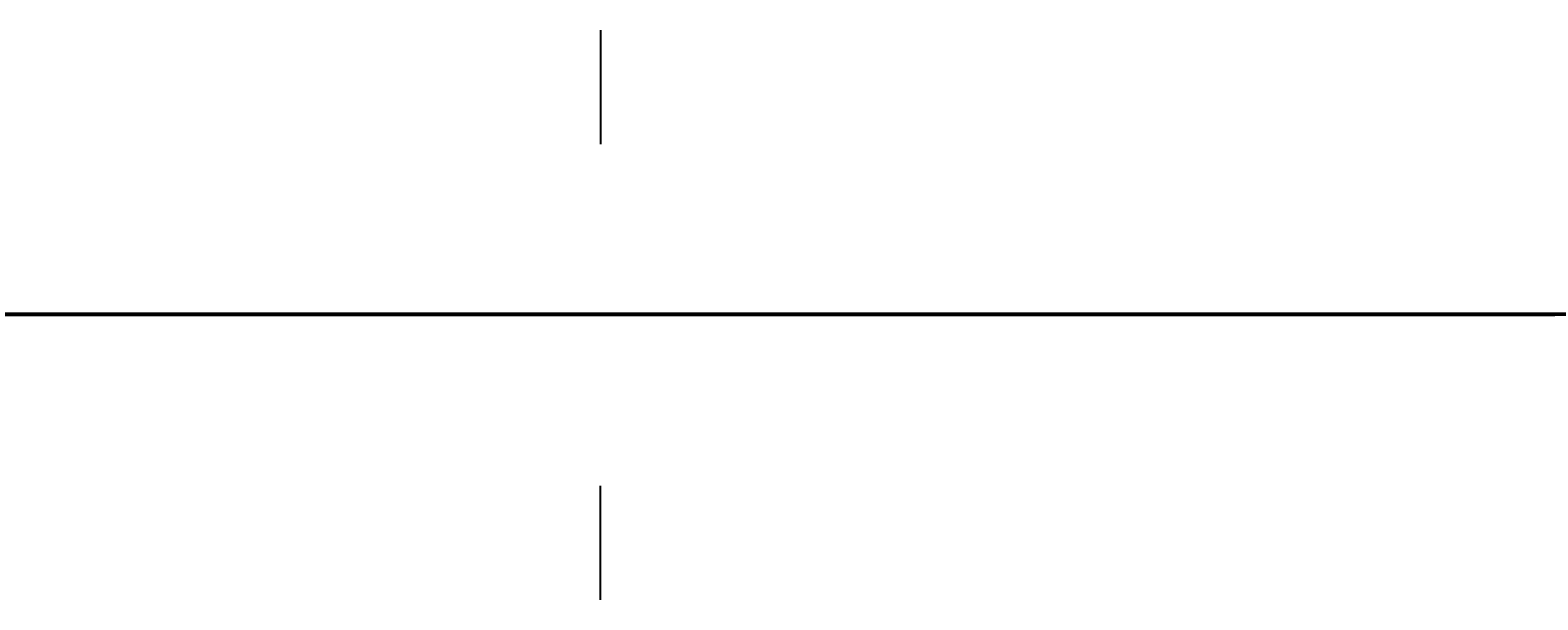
# Model space of a CAD drawing. Header units: millimetres. Extents: x -12354389001 to 271431, y -126469 to 48347.
# Tile 18 of 79: x -12346140128 to -12345698123, y -126321 to 40833. Entities that reach past the tile are written whole.
import ezdxf
from ezdxf.enums import TextEntityAlignment as Align

# ---------------------------------------------------------------- set-up
doc = ezdxf.new("R2010")
doc.units = ezdxf.units.MM
for name, pattern in [('1', [0]), ('4', [5, 3, -2]), ('BGS', [10, 0, 10])]:
    doc.linetypes.add(name, pattern=pattern)
doc.layers.get('0').update_dxf_attribs({"lineweight": 9})
doc.layers.add('00 opisy', color=7, linetype='Continuous', lineweight=25)
doc.layers.add('EBUPP', color=7, linetype='1', lineweight=30)
for name, color, linetype in [('EADOD', 7, 'Continuous'), ('EADTD', 7, 'Continuous'), ('EBTPO', 4, '4'), ('EBUOA', 7, 'Continuous'), ('EBUPO', 5, '4'), ('EDZPD', 3, '1'), ('SDROK', 7, 'Continuous'), ('SDRPK', 7, '1'), ('SZOPO', 7, 'BGS'), ('SZZPZ', 102, 'Continuous'), ('UCCOO', 6, 'Continuous'), ('UCCPOR', 6, '1'), ('UCCTO', 6, 'Continuous'), ('UEEOA', 1, 'Continuous'), ('UEEOO', 1, 'Continuous'), ('UEEPA', 1, '1'), ('UEEPON', 1, '1'), ('UEETO', 1, 'Continuous'), ('UGGOO', 2, 'Continuous'), ('UGGPOR', 2, '1'), ('UKKOA', 7, 'Continuous'), ('UKKOO', 1, 'Continuous'), ('UKKPA', 1, '1'), ('UKKPB', 1, '1'), ('UKKTO', 1, 'Continuous'), ('UTTOO', 2, 'Continuous'), ('UTTPO', 1, '1'), ('UTTTO', 2, 'Continuous'), ('UWWOO', 5, 'Continuous'), ('UWWPO', 5, '4'), ('UWWTO', 5, 'Continuous'), ('WUKOS', 7, 'Continuous'), ('WUKPS', 7, '1'), ('ZAKRES', 2, '1')]:
    doc.layers.add(name, color=color, linetype=linetype)
doc.styles.get("Standard").update_dxf_attribs({"font": 'arial.ttf'})

# ---------------------------------------------------------------- blocks, each defined once
blk = doc.blocks.new('GRO')
blk.add_circle((0, 0), 0.09)
blk = doc.blocks.new('KCI')
for p, q in [((3.17, 0.5), (5, 0)), ((0, 0), (3.17, 0)), ((3.17, -0.5), (5, 0))]:
    blk.add_line(p, q)
blk = doc.blocks.new('BUJ')
blk.add_circle((0, 0), 0.35)
blk = doc.blocks.new('SLS')
blk.add_circle((0, 0), 0.35)
blk = doc.blocks.new('DLI')
blk.add_circle((0, 0), 0.09)
for centre, start, end in [((0, 0.750093), 30.14144, 149.85856), ((-0.713298, 0.231779), 102.145781, 221.858708), ((0.713298, 0.231779), 318.141292, 77.854219), ((-0.440797, -0.606751), 174.149498, 293.852913), ((0.440797, -0.606751), 246.147087, 5.850502)]:
    blk.add_arc(centre, 0.75, start, end)
blk = doc.blocks.new('TRA')
for p, q in [((-5.5, 2.7539), (-5.5, 1.7539)), ((-4.5, 2.7539), (-4.5, 1.7539)), ((4.5, 2.7539), (4.5, 1.7539)), ((5.5, 2.7539), (5.5, 1.7539)), ((-0.5, -2.2461), (-0.5, -3.2461)), ((0.5, -2.2461), (0.5, -3.2461))]:
    blk.add_line(p, q)
blk = doc.blocks.new('DIG')
for p, q in [((-0.6024, 0.1875), (-0.9874, 1.3242)), ((-0.9874, 1.3242), (-0.0078, 0.6309)), ((-0.0078, 0.6309), (0.9542, 1.3483)), ((0.9542, 1.3483), (0.5976, 0.2024)), ((-1.5645, -0.5299), (-0.6024, 0.1875)), ((0.5976, 0.2024), (1.5772, -0.4909)), ((-0.3645, -0.515), (-1.5645, -0.5299)), ((0.0205, -1.6517), (-0.3645, -0.515)), ((0.3772, -0.5058), (0.0205, -1.6517)), ((1.5772, -0.4909), (0.3772, -0.5058))]:
    blk.add_line(p, q)
blk.add_circle((0, 0), 0.09)
blk = doc.blocks.new('PNN')
for p, q in [((5.2, 0), (4.0686, 1.1314)), ((1.2, 0), (9.2, 0)), ((5.2, 0), (4.0686, -1.1314))]:
    blk.add_line(p, q)
blk = doc.blocks.new('LAT')
for p, q in [((0, 1.2), (0, 2)), ((-2, 0), (-1.2, 0)), ((1.2, 0), (2, 0)), ((0, -1.2), (0, -2))]:
    blk.add_line(p, q)
blk = doc.blocks.new('STE')
for p, q in [((-1, 0.5), (-1, -0.5)), ((1, 0.5), (1, -0.5)), ((-1, 0), (1, 0))]:
    blk.add_line(p, q)
blk = doc.blocks.new('WLD')
for p, q in [((0.75, 0.5), (-0.75, 0.5)), ((-0.75, 0.5), (-0.75, -0.5)), ((0.75, -0.5), (0.75, 0.5)), ((-0.75, -0.5), (0.75, -0.5))]:
    blk.add_line(p, q)
blk = doc.blocks.new('KRA')
for p, q in [((-0.75, -0.3571), (-0.75, 0.3571)), ((-0.75, 0.3571), (0.75, 0.3571)), ((-0.25, -0.3571), (-0.25, 0.3571)), ((0.25, -0.3571), (0.25, 0.3571)), ((0.75, 0.3571), (0.75, -0.3571)), ((0.75, -0.3571), (-0.75, -0.3571))]:
    blk.add_line(p, q)
blk = doc.blocks.new('WLZ')
blk.add_circle((0, 0), 0.4)
blk = doc.blocks.new('WSP')
blk.add_circle((0, 0), 0.09)
blk = doc.blocks.new('Wrocławska 82')
at = {"layer": 'EBTPO', "linetype": '1'}
for p, q in [((-295444.76, 33917.3), (-295436.99, 33938.8)), ((-295438.65, 33930.71), (-295440.22, 33926.96))]:
    blk.add_line(p, q, dxfattribs=at)
at = {"layer": 'EBUPO', "linetype": '1'}
for p, q in [((-295444.91, 33794.46), (-295441.75, 33802.7)), ((-295441.75, 33802.7), (-295440.2, 33802.11)), ((-295440.2, 33802.11), (-295443.35, 33793.87)), ((-295443.35, 33793.87), (-295444.91, 33794.46))]:
    blk.add_line(p, q, dxfattribs=at)
at = {"layer": 'EBUPP', "linetype": '1'}
for p, q in [((-295438.59, 34190.94), (-295446.32, 34191.83)), ((-295438.82, 34188.95), (-295438.59, 34190.94)), ((-295446.63, 34189.1), (-295443.54, 34188.74)), ((-295432.84, 34188.26), (-295438.82, 34188.95)), ((-295443.54, 34188.74), (-295443.99, 34184.89)), ((-295443.99, 34184.89), (-295433.37, 34183.67)), ((-295438.12, 34123.86), (-295434.36, 34134.13)), ((-295432.95, 34121.97), (-295438.12, 34123.86)), ((-295447.28, 34082.76), (-295432.95, 34121.97)), ((-295431.54, 34094.71), (-295437.17, 34079.29)), ((-295437.17, 34079.29), (-295432.01, 34077.41)), ((-295432.01, 34077.41), (-295435.76, 34067.15)), ((-295435.76, 34067.15), (-295455.91, 34074.51)), ((-295461.79, 34046.45), (-295415.33, 34028.85)), ((-295419.92, 34016.73), (-295466.38, 34034.33)), ((-295437.65, 34000), (-295432.52, 34014.24)), ((-295439.7, 33994.32), (-295437.65, 34000)), ((-295439.7, 33994.32), (-295429.4, 33990.6)), ((-295443.64, 33989.96), (-295449.99, 33972.18)), ((-295431.56, 33985.64), (-295443.64, 33989.96)), ((-295437.91, 33967.87), (-295431.56, 33985.64)), ((-295437.03, 33970.31), (-295449.12, 33974.63)), ((-295449.99, 33972.18), (-295437.91, 33967.87)), ((-295452.01, 33854), (-295439.07, 33849.31)), ((-295439.07, 33849.31), (-295447.25, 33826.72)), ((-295511.42, 33777.7), (-295435.98, 33750)), ((-295485.4, 33750), (-295432.48, 33730.57)), ((-295435.98, 33750), (-295426.61, 33746.56))]:
    blk.add_line(p, q, dxfattribs=at)
at = {"layer": 'EDZPD', "linetype": '1'}
for p, q in [((-295479.51, 34183.77), (-295384.38, 34173.49)), ((-295457.47, 34172.26), (-295437.8, 34169.78)), ((-295437.8, 34169.78), (-295416.03, 34166.9)), ((-295433.2, 33724), (-295471.7, 33737.6))]:
    blk.add_line(p, q, dxfattribs=at)
at = {"layer": 'SDRPK', "linetype": '1'}
for p, q in [((-295445.64, 34192.37), (-295445.36, 34195.96)), ((-295445.36, 34195.96), (-295437.04, 34195.31)), ((-295437.04, 34195.31), (-295437.33, 34191.71)), ((-295437.33, 34191.71), (-295445.64, 34192.37)), ((-295438.59, 34190.94), (-295430.32, 34190.04)), ((-295457.12, 34183.64), (-295431.56, 34181.24)), ((-295452.96, 34179.36), (-295419.35, 34175.74)), ((-295432.73, 34171.64), (-295458.81, 34174.49)), ((-295443.64, 34160.7), (-295441.24, 34167.23)), ((-295441.24, 34167.23), (-295423.28, 34160.64)), ((-295425.68, 34154.1), (-295443.64, 34160.7)), ((-295440.38, 34152.81), (-295438.87, 34157.09)), ((-295438.87, 34157.09), (-295385.31, 34137.69)), ((-295445.52, 34138.4), (-295440.38, 34152.81)), ((-295442.8, 34130.36), (-295437.27, 34146)), ((-295450.75, 34131.44), (-295445.52, 34138.4)), ((-295441.58, 34121.36), (-295440.37, 34124.78)), ((-295438.12, 34123.86), (-295440.34, 34124.77)), ((-295443.09, 34121.61), (-295438.79, 34120.89)), ((-295438.79, 34120.89), (-295434.03, 34119.18)), ((-295439.71, 34103.56), (-295448.08, 34106.64)), ((-295445.12, 34102.45), (-295440.68, 34100.81)), ((-295448.97, 34059.28), (-295444.99, 34070.48)), ((-295436.5, 34019.71), (-295473.36, 34033.17)), ((-295442.36, 34002.83), (-295436.5, 34019.71)), ((-295443.33, 34000), (-295442.36, 34002.83)), ((-295445.38, 33994), (-295443.33, 34000)), ((-295453.1, 33971.38), (-295445.38, 33994)), ((-295436.83, 33966.47), (-295432.21, 33979.49)), ((-295462.42, 33970.29), (-295444.35, 33963.69)), ((-295410.63, 33947.38), (-295457.79, 33964.92)), ((-295440.76, 33946.15), (-295439.25, 33950.25)), ((-295439.25, 33950.25), (-295433.47, 33948.07)), ((-295434.98, 33944.04), (-295440.76, 33946.15)), ((-295459.76, 33867.95), (-295441.94, 33861.45)), ((-295448.54, 33857.8), (-295437.69, 33853.86)), ((-295433.03, 33846.35), (-295440.95, 33825.02)), ((-295428.93, 33842.52), (-295436.44, 33822.28)), ((-295444.25, 33823.23), (-295462.92, 33830.18)), ((-295436.44, 33822.28), (-295443.28, 33803.38)), ((-295438.28, 33794.23), (-295392.98, 33812.93)), ((-295443.28, 33803.38), (-295442.4, 33803.03)), ((-295442.4, 33803.03), (-295446.7, 33790.88)), ((-295438.28, 33794.23), (-295431.23, 33778)), ((-295440.08, 33780.91), (-295453.97, 33786.16)), ((-295438.42, 33779.9), (-295440.02, 33776.31)), ((-295435.7, 33778.69), (-295438.42, 33779.9)), ((-295437.3, 33775.1), (-295435.7, 33778.69)), ((-295440.02, 33776.31), (-295437.3, 33775.1)), ((-295495.03, 33738.82), (-295432.79, 33719)), ((-295432.79, 33719), (-295440.62, 33695.85)), ((-295411.98, 33716.24), (-295437.41, 33698.06)), ((-295437.41, 33698.06), (-295434.57, 33694.31))]:
    blk.add_line(p, q, dxfattribs=at)
at = {"layer": 'SDRPK', "linetype": '4'}
for p, q in [((-295448.27, 34180.34), (-295436.12, 34179.3)), ((-295436.12, 34179.3), (-295420.11, 34177.52)), ((-295442.34, 34149.49), (-295440.51, 34154.17)), ((-295445.09, 34141.56), (-295442.34, 34149.49)), ((-295447.12, 34137.6), (-295445.09, 34141.56)), ((-295434.84, 34134.77), (-295438.72, 34124.02)), ((-295434.73, 34119.42), (-295440.35, 34103.8)), ((-295441.37, 34101.05), (-295447.69, 34083.56)), ((-295436.45, 34079.6), (-295431.22, 34094)), ((-295431.3, 34077.71), (-295436.45, 34079.6)), ((-295435.87, 34065.31), (-295445.55, 34068.89)), ((-295437.27, 34065.81), (-295436.69, 34067.46)), ((-295436.69, 34067.46), (-295435.29, 34066.96)), ((-295436.81, 34065.64), (-295436.23, 34067.29)), ((-295436.34, 34065.48), (-295435.76, 34067.13)), ((-295435.29, 34066.96), (-295435.87, 34065.31)), ((-295435.87, 34065.31), (-295437.27, 34065.81)), ((-295448.5, 34060.59), (-295440.97, 34057.8)), ((-295442.5, 34056.86), (-295448.98, 34059.25)), ((-295441.14, 34038.63), (-295440.71, 34039.76)), ((-295440.71, 34039.76), (-295438.18, 34038.8)), ((-295440.85, 34039.39), (-295438.32, 34038.43)), ((-295438.18, 34038.8), (-295438.61, 34037.67)), ((-295472.91, 34033.4), (-295435.28, 34019.81)), ((-295451.73, 34027.13), (-295432.45, 34020)), ((-295434.62, 34019.64), (-295441.04, 34000)), ((-295438.18, 34000), (-295432.82, 34014.88)), ((-295441.13, 34000.21), (-295441.2, 34000)), ((-295441.2, 34000), (-295450.94, 33972.25)), ((-295441.04, 34000), (-295441.04, 33999.99)), ((-295440.34, 33994.01), (-295438.18, 34000)), ((-295429.1, 33989.96), (-295440.34, 33994.01)), ((-295436.45, 33971.95), (-295435.07, 33971.45)), ((-295436.57, 33971.61), (-295435.19, 33971.11)), ((-295435.07, 33971.45), (-295435.56, 33970.08)), ((-295436.69, 33971.26), (-295435.31, 33970.77)), ((-295436.82, 33970.92), (-295435.43, 33970.43)), ((-295435.56, 33970.08), (-295436.94, 33970.58)), ((-295441.26, 33958.77), (-295453.72, 33925.24)), ((-295439.69, 33958.14), (-295445.52, 33942.4)), ((-295442.51, 33950.51), (-295439.56, 33949.42)), ((-295439.25, 33950.25), (-295440.76, 33946.15)), ((-295437.85, 33949.72), (-295439.25, 33950.25)), ((-295443.1, 33948.93), (-295440.14, 33947.84)), ((-295445.65, 33946.96), (-295444.05, 33946.37)), ((-295440.76, 33946.15), (-295434.98, 33944.04)), ((-295444.4, 33944.49), (-295425.99, 33937.43)), ((-295445.52, 33942.4), (-295455.9, 33914.25)), ((-295436.99, 33938.8), (-295393.93, 33923.08)), ((-295401.82, 33901.61), (-295444.76, 33917.3)), ((-295429.86, 33910.98), (-295446.53, 33917.08)), ((-295446.53, 33917.08), (-295429.86, 33910.98)), ((-295442.33, 33876.55), (-295429.86, 33910.98)), ((-295429.86, 33910.98), (-295441.67, 33878.37)), ((-295458.82, 33882.62), (-295442.33, 33876.55)), ((-295442.33, 33876.55), (-295458.82, 33882.62)), ((-295441.67, 33878.37), (-295442.33, 33876.55)), ((-295446.13, 33851.87), (-295444.51, 33856.34)), ((-295438.36, 33848.21), (-295446.26, 33826.9)), ((-295446.26, 33826.9), (-295441.43, 33824.26)), ((-295446.34, 33824.01), (-295445.52, 33826.22)), ((-295431.98, 33729.43), (-295487.54, 33750))]:
    blk.add_line(p, q, dxfattribs=at)
at = {"layer": 'SDRPK', "linetype": '1'}
for centre, radius, start, end in [((-295429.4072, 34139.8537), 9.98, 77.5757, 141.98556), ((-295437.9346, 34129.1648), 5.01, 166.19852, 241.30734), ((-295443.5958, 34118.1265), 3.52, 81.73878, 145.30764), ((-295448.2983, 34095.6568), 7.5, 64.92658, 95.67506), ((-295450.2424, 34071.1081), 16.22, 295.1852, 344.26717), ((-295446.753, 34061.903), 6.45, 263.08097, 301.94769), ((-295441.6346, 33968.4849), 5.21, 304.28192, 337.24835), ((-295442.1649, 33971.313), 7.93, 254.00503, 295.90819), ((-295431.6665, 33894.7618), 34.86, 252.86001, 284.93886), ((-295440.81, 33846.9738), 7.56, 0.12258, 65.62564), ((-295443.512, 33825.8064), 2.68, 254.01658, 342.93638), ((-295430.8757, 33776.5845), 10.17, 154.82899, 208.06348), ((-295432.4825, 33775.4678), 8.23, 206.46536, 271.34001)]:
    blk.add_arc(centre, radius, start, end, dxfattribs=at)
at = {"layer": 'SZOPO', "linetype": 'BGS'}
for p, q in [((-295410.41, 34165.91), (-295457.88, 34171.76)), ((-295418.45, 34060.42), (-295435.76, 34067.15)), ((-295439.2, 33848.83), (-295432.55, 33846.44)), ((-295428.44, 33832.67), (-295435.86, 33812.9)), ((-295435.86, 33812.9), (-295444.59, 33789.79)), ((-295444.59, 33789.79), (-295453.1, 33792.96)), ((-295502.71, 33750), (-295351.53, 33696.25))]:
    blk.add_line(p, q, dxfattribs=at)
at = {"layer": 'UCCPOR', "linetype": '1'}
for p, q in [((-295439.35, 34040.47), (-295455.39, 34046.46)), ((-295456.55, 34046.21), (-295442.78, 34040.98)), ((-295442.78, 34040.98), (-295432.94, 34037.35)), ((-295438.84, 34040.29), (-295439.35, 34040.47)), ((-295417.09, 34032.18), (-295438.84, 34040.29)), ((-295436.37, 33865.02), (-295455.6, 33872.06)), ((-295436.66, 33864.25), (-295455.88, 33871.29)), ((-295436.37, 33865.02), (-295420.07, 33859.28)), ((-295436.66, 33864.25), (-295421.29, 33858.77)), ((-295429.49, 33836.3), (-295441.19, 33804.67)), ((-295428.97, 33835.09), (-295440.6, 33803.86)), ((-295441.19, 33804.67), (-295453.62, 33770.84)), ((-295447.67, 33784.31), (-295440.6, 33803.86)), ((-295452.26, 33771.63), (-295439.85, 33770.01)), ((-295444.81, 33769.71), (-295452.53, 33770.7)), ((-295439.85, 33770.01), (-295433.06, 33769.15)), ((-295439.68, 33769.11), (-295444.81, 33769.71)), ((-295431.07, 33768.01), (-295439.68, 33769.11))]:
    blk.add_line(p, q, dxfattribs=at)
at = {"layer": 'UEEPON', "linetype": '1'}
for p, q in [((-295446.08, 34189.02), (-295442.12, 34181.59)), ((-295446.96, 34182.04), (-295435.24, 34180.95)), ((-295435.24, 34180.95), (-295420.16, 34179.12)), ((-295452.46, 34172.41), (-295436.9, 34170.36)), ((-295455, 34170.52), (-295439.41, 34167.97)), ((-295436.9, 34170.36), (-295415.62, 34167.89)), ((-295439.41, 34167.97), (-295424.11, 34165.57)), ((-295435.64, 34146.96), (-295434.52, 34147.76)), ((-295436.35, 34146.23), (-295435.64, 34146.96)), ((-295436.76, 34145.73), (-295436.35, 34146.23)), ((-295438.24, 34141.43), (-295436.76, 34145.73)), ((-295445.53, 34144.07), (-295446.41, 34141.44)), ((-295445.53, 34144.07), (-295439.89, 34142.01)), ((-295439.89, 34142.01), (-295438.24, 34141.43)), ((-295446.29, 34057.51), (-295441.07, 34055.64)), ((-295441.07, 34055.64), (-295440.68, 34055.49)), ((-295440.68, 34055.49), (-295438.04, 34054.54)), ((-295438.04, 34054.54), (-295423.44, 34049.25)), ((-295454.89, 34045.13), (-295444.91, 34041.27)), ((-295444.91, 34041.27), (-295445.21, 34040.17)), ((-295450.69, 34026.32), (-295437.33, 34021.32)), ((-295437.33, 34021.32), (-295431.01, 34018.87)), ((-295438.47, 34011.04), (-295435.99, 34018.32)), ((-295440.11, 34006.32), (-295438.47, 34011.04)), ((-295441.03, 34003.67), (-295440.11, 34006.32)), ((-295442.3, 34000), (-295441.03, 34003.67)), ((-295445.55, 33990.54), (-295442.3, 34000)), ((-295438.44, 33989.48), (-295443.11, 33991.17)), ((-295448.88, 33981.13), (-295445.55, 33990.54)), ((-295435.79, 33988.53), (-295438.44, 33989.48)), ((-295431.14, 33986.85), (-295435.79, 33988.53)), ((-295446.71, 33966.54), (-295424.41, 33958.27)), ((-295459.8, 33875.71), (-295443.76, 33867.46)), ((-295443.76, 33867.46), (-295433.72, 33868.88)), ((-295448.26, 33865.05), (-295445.35, 33863.51)), ((-295445.35, 33863.51), (-295447.73, 33856.69)), ((-295445.35, 33863.51), (-295441.91, 33862.29)), ((-295441.91, 33862.29), (-295438.32, 33861.22)), ((-295438.32, 33861.22), (-295435.91, 33860.78)), ((-295435.91, 33860.78), (-295430.33, 33860.41)), ((-295447.73, 33856.69), (-295436.87, 33852.71)), ((-295450.65, 33824.49), (-295432.83, 33818.11)), ((-295432.4, 33816.6), (-295437.36, 33803.78)), ((-295442.63, 33789.28), (-295437.36, 33803.78)), ((-295446.11, 33786.06), (-295441.66, 33784.32)), ((-295441, 33784.99), (-295442.14, 33786.07)), ((-295440.81, 33785.3), (-295441.64, 33783.94)), ((-295441, 33784.99), (-295440.82, 33784.92)), ((-295438.95, 33784.15), (-295440.82, 33784.92)), ((-295437.51, 33783.84), (-295438.95, 33784.15)), ((-295432.38, 33776.6), (-295435.76, 33782.97)), ((-295437.72, 33728.88), (-295472.35, 33740.84))]:
    blk.add_line(p, q, dxfattribs=at)
for centre, radius, start, end in [((-295443.855, 33989.0151), 2.28, 70.92952, 138.02527), ((-295450.689, 33841.5065), 17.79, 21.78928, 39.03288), ((-295439.705, 33788.0841), 3.16, 157.76226, 219.59591), ((-295438.6998, 33779.2517), 4.74, 51.66909, 75.46303)]:
    blk.add_arc(centre, radius, start, end, dxfattribs=at)
at = {"layer": 'UEETO'}
for p, q in [((-295445.21, 34040.17), (-295443.8899, 34041.9301)), ((-295443.8899, 34041.9301), (-295434.8786, 34041.9301)), ((-295439.0241, 33992.3895), (-295429.9585, 33992.3895)), ((-295450.3448, 33825.3179), (-295441.3335, 33825.3179))]:
    blk.add_line(p, q, dxfattribs=at)
at = {"layer": 'UGGPOR', "linetype": '1'}
for p, q in [((-295448.5, 34179.44), (-295437.37, 34177.96)), ((-295437.37, 34177.96), (-295426.7, 34176.5)), ((-295453.18, 34173.34), (-295435.67, 34170.94)), ((-295435.67, 34170.94), (-295427.12, 34169.79))]:
    blk.add_line(p, q, dxfattribs=at)
at = {"layer": 'UKKOA'}
for p, q in [((-295451.4367, 34183.84), (-295445.1831, 34183.84)), ((-295443.08, 34183.42), (-295445.1831, 34183.84)), ((-295443.21, 34181.9), (-295442.5408, 34182.98)), ((-295442.5408, 34182.98), (-295435.9614, 34182.98)), ((-295435.19, 34181.6), (-295434.8508, 34182.21)), ((-295444.57, 34158.41), (-295447.5983, 34160.3606)), ((-295446.9908, 34150.44), (-295440.8022, 34150.44)), ((-295443.19, 34102.67), (-295444.7831, 34099.35)), ((-295451.1019, 34099.35), (-295444.7831, 34099.35)), ((-295438.7582, 33959.8578), (-295432.8954, 33959.8578)), ((-295435.379, 33751.2471), (-295429.0602, 33751.2471))]:
    blk.add_line(p, q, dxfattribs=at)
at = {"layer": 'UKKPB', "linetype": '1'}
for p, q in [((-295428.12, 34195.47), (-295436.77, 34196.05)), ((-295443.07, 34183.74), (-295442.94, 34184.78)), ((-295443.27, 34182.18), (-295443.17, 34183.13)), ((-295451.27, 34182.83), (-295443.52, 34182.01)), ((-295442.9, 34181.92), (-295435.49, 34181.57)), ((-295443.15, 34181.86), (-295442.01, 34181.65)), ((-295442.01, 34181.65), (-295437.62, 34181.65)), ((-295439.53, 34171.7), (-295435.19, 34181.3)), ((-295441.78, 34166.73), (-295439.53, 34171.7)), ((-295441.97, 34166.22), (-295441.78, 34166.73)), ((-295443.09, 34163.03), (-295441.97, 34166.22)), ((-295443.43, 34162.09), (-295443.09, 34163.03)), ((-295443.57, 34161.7), (-295443.43, 34162.09)), ((-295444.54, 34158.71), (-295443.57, 34161.7)), ((-295444.87, 34158.43), (-295456.29, 34159)), ((-295444.31, 34158.27), (-295428.51, 34152.04)), ((-295446.09, 34154.64), (-295444.7, 34158.14)), ((-295444.42, 34158.16), (-295437.94, 34150.39)), ((-295437.94, 34150.39), (-295437.89, 34150.33)), ((-295437.89, 34150.33), (-295437.54, 34149.91)), ((-295437.54, 34149.91), (-295436.84, 34149.07)), ((-295436.84, 34149.07), (-295425.57, 34135.54)), ((-295440.03, 34106.45), (-295437.52, 34109.47)), ((-295440.38, 34106.03), (-295440.03, 34106.45)), ((-295452.19, 34106.32), (-295443.47, 34102.78)), ((-295443, 34102.89), (-295440.38, 34106.03)), ((-295443.19, 34102.67), (-295443.21, 34102.37)), ((-295443.21, 34102.37), (-295443.59, 34097.66)), ((-295443.59, 34097.66), (-295443.63, 34097.12)), ((-295443.63, 34097.12), (-295444.07, 34091.53)), ((-295456.27, 34067.86), (-295442.93, 34063.7)), ((-295442.93, 34063.7), (-295441.25, 34063.18)), ((-295441.25, 34063.18), (-295439.4, 34062.6)), ((-295439.4, 34062.6), (-295434.62, 34061.11)), ((-295439.7, 33994.32), (-295440.67, 33994.15)), ((-295440.67, 33994.15), (-295441.65, 33993.99)), ((-295441.65, 33993.99), (-295442.19, 33993.9)), ((-295442.36, 33993.88), (-295445.43, 33993.37)), ((-295442.19, 33993.9), (-295442.36, 33993.88)), ((-295440.26, 33992.35), (-295445.49, 33993.19)), ((-295445.02, 33992.09), (-295445.57, 33992.95)), ((-295439.78, 33992.27), (-295440.26, 33992.35)), ((-295439.72, 33992.26), (-295439.78, 33992.27)), ((-295438.09, 33992), (-295439.72, 33992.26)), ((-295444.77, 33991.7), (-295445.02, 33992.09)), ((-295429.4, 33990.6), (-295438.09, 33992)), ((-295444.47, 33991.24), (-295444.77, 33991.7)), ((-295444.09, 33990.66), (-295444.47, 33991.24)), ((-295443.64, 33989.96), (-295444.09, 33990.66)), ((-295446.61, 33962.95), (-295443.14, 33961.67)), ((-295443.14, 33961.67), (-295430.93, 33957.15)), ((-295448.06, 33815.27), (-295445.52, 33814.42)), ((-295445.52, 33814.42), (-295444.03, 33813.92)), ((-295444.03, 33813.92), (-295443.9, 33813.87)), ((-295443.9, 33813.87), (-295443.51, 33813.74)), ((-295443.51, 33813.74), (-295431.66, 33809.75)), ((-295455.19, 33766.1), (-295443.12, 33761.64)), ((-295443.12, 33761.64), (-295442.61, 33761.45)), ((-295442.61, 33761.45), (-295434.14, 33758.32))]:
    blk.add_line(p, q, dxfattribs=at)
at = {"layer": 'UKKTO'}
for p, q in [((-295453.1494, 34163.5565), (-295445.1152, 34163.5565)), ((-295443.26, 34162.56), (-295445.1152, 34163.5565)), ((-295444.57, 34158.41), (-295443.2703, 34156.971)), ((-295443.2703, 34156.971), (-295434.9646, 34156.971)), ((-295446.964, 34150.54), (-295438.6583, 34150.54)), ((-295435.7689, 34133.9852), (-295426.4318, 34133.9852)), ((-295443.19, 34102.67), (-295444.6759, 34099.75)), ((-295452.9273, 34099.75), (-295444.6759, 34099.75)), ((-295440.526, 33959.0486), (-295431.2432, 33959.0486)), ((-295436.3284, 33757.8687), (-295427.0999, 33757.8687)), ((-295438.2358, 33751.3471), (-295428.953, 33751.3471))]:
    blk.add_line(p, q, dxfattribs=at)
at = {"layer": 'UTTPO', "linetype": '1'}
for p, q in [((-295447.08, 34181.1), (-295445.59, 34180.91)), ((-295445.59, 34180.91), (-295433.23, 34179.33)), ((-295442.83, 34167.58), (-295441.96, 34168.62)), ((-295441.96, 34168.62), (-295436.01, 34167.92)), ((-295436.01, 34167.92), (-295435.76, 34166.28)), ((-295450.15, 34154.23), (-295442.83, 34167.58)), ((-295435.76, 34166.28), (-295410.71, 34160.97)), ((-295455.74, 34065.38), (-295432.67, 34057.92)), ((-295450.79, 34064.7), (-295443.7, 34061.59)), ((-295443.7, 34061.59), (-295417.71, 34052.06)), ((-295442.66, 33992.96), (-295433.25, 34015.68)), ((-295451.61, 33968.38), (-295442.66, 33992.96)), ((-295442.66, 33992.96), (-295428.6, 33988.31)), ((-295436.21, 33801.62), (-295428.93, 33823.75)), ((-295440.88, 33786.68), (-295436.21, 33801.62)), ((-295462.47, 33794.04), (-295440.88, 33786.68)), ((-295440.88, 33786.68), (-295436.49, 33783.39)), ((-295436.49, 33783.39), (-295432.09, 33776.45))]:
    blk.add_line(p, q, dxfattribs=at)
at = {"layer": 'UWWPO', "linetype": '1'}
for p, q in [((-295435.12, 34201.12), (-295437.85, 34190.11)), ((-295437.85, 34190.11), (-295441.31, 34176.56)), ((-295441.31, 34176.56), (-295441.79, 34174.68)), ((-295441.79, 34174.68), (-295444.02, 34165.95)), ((-295471.49, 34167.76), (-295444.02, 34165.95)), ((-295444.02, 34165.95), (-295437.83, 34161.06)), ((-295437.83, 34161.06), (-295436.31, 34159.85)), ((-295436.31, 34159.85), (-295429.55, 34154.51)), ((-295432.74, 34145.53), (-295435.91, 34136.61)), ((-295441.59, 34120.63), (-295435.91, 34136.61)), ((-295435.91, 34136.61), (-295427.87, 34133.68)), ((-295444.28, 34113), (-295441.59, 34120.63)), ((-295444.93, 34111.17), (-295444.28, 34113)), ((-295446.64, 34106.32), (-295444.93, 34111.17)), ((-295445.76, 34105.83), (-295443.95, 34105.13)), ((-295443.95, 34105.13), (-295439.7, 34103.49)), ((-295451.57, 34062.59), (-295442.05, 34059.35)), ((-295442.05, 34059.35), (-295408.03, 34047.48)), ((-295447.66, 33958.18), (-295440.34, 33955.14)), ((-295440.34, 33955.14), (-295433.79, 33952.41)), ((-295453.35, 33855.32), (-295442.92, 33851.61)), ((-295442.92, 33851.61), (-295441.09, 33850.96)), ((-295441.09, 33850.96), (-295438.64, 33850.09)), ((-295439.07, 33849.31), (-295438.64, 33850.09)), ((-295438.64, 33850.09), (-295429.88, 33846.97)), ((-295441.74, 33815.55), (-295429.88, 33846.97)), ((-295442.43, 33813.74), (-295441.74, 33815.55)), ((-295454.39, 33782.05), (-295442.43, 33813.74)), ((-295454.39, 33782.05), (-295432.61, 33773.69))]:
    blk.add_line(p, q, dxfattribs=at)
at = {"layer": 'UWWTO'}
blk.add_line((-295446.1472, 34106.7647), (-295437.1359, 34106.7647), dxfattribs=at)
at = {"layer": 'WUKPS', "linetype": '1'}
for p, q in [((-295442.19, 33862.77), (-295467.55, 33872.01)), ((-295445.19, 33863.87), (-295445.38, 33863.34)), ((-295444.25, 33863.52), (-295444.63, 33862.46)), ((-295443.31, 33863.18), (-295443.5, 33862.65)), ((-295442.37, 33862.84), (-295442.75, 33861.78)), ((-295441.42, 33862.52), (-295441.59, 33861.99)), ((-295440.46, 33862.23), (-295440.77, 33861.17)), ((-295439.5, 33861.97), (-295439.63, 33861.44)), ((-295438.52, 33861.74), (-295438.75, 33860.68)), ((-295437.54, 33861.55), (-295437.65, 33861.01)), ((-295436.56, 33861.38), (-295436.72, 33860.31)), ((-295435.57, 33861.25), (-295435.63, 33860.71)), ((-295437.39, 33782.24), (-295477.65, 33798.28)), ((-295450.55, 33785.33), (-295444.15, 33782.71)), ((-295445.24, 33785.36), (-295445.62, 33784.41)), ((-295443.38, 33784.62), (-295444.15, 33782.71)), ((-295441.52, 33783.88), (-295441.92, 33782.89)), ((-295439.67, 33783.14), (-295440.48, 33781.09)), ((-295444.15, 33782.71), (-295440.08, 33780.91)), ((-295438.42, 33779.9), (-295437.39, 33782.24)), ((-295437.3, 33775.1), (-295436.63, 33771.83)), ((-295437.1, 33774.12), (-295440.51, 33773.42)), ((-295436.69, 33772.16), (-295438.19, 33771.85)), ((-295436.63, 33771.83), (-295433.85, 33769.86)), ((-295435.27, 33770.87), (-295436.91, 33768.56))]:
    blk.add_line(p, q, dxfattribs=at)
blk.add_arc((-295431.8495, 33892.5138), 31.49, 250.82996, 276.39886, dxfattribs=at)
at = {"layer": 'ZAKRES', "linetype": '1'}
for p, q in [((-295479.37, 34174.94), (-295384.45, 34162.74)), ((-295431.32, 33723.42), (-295473.25, 33738.19))]:
    blk.add_line(p, q, dxfattribs=at)
at = {"layer": 'EADOD'}
blk.add_blockref('GRO', (-295437.8, 34169.78), dxfattribs=at)
at = {"layer": 'EADOD', "rotation": 249.660002}
blk.add_blockref('KCI', (-295443.46, 33834.44), dxfattribs=at)
at = {"layer": 'EBUOA'}
for p in [(-295441.61, 33802.37), (-295440.53, 33801.98), (-295444.6, 33794.57), (-295443.51, 33794.21)]:
    blk.add_blockref('BUJ', p, dxfattribs=at)
at = {"layer": 'SDROK'}
for p in [(-295438.56, 33930.94), (-295440.31, 33926.73)]:
    blk.add_blockref('SLS', p, dxfattribs=at)
at = {"layer": 'SZZPZ'}
for name, p in [('TRA', (-295448.83, 34181.63)), ('TRA', (-295434.7, 34180.23)), ('DLI', (-295441.97, 34178.99)), ('DLI', (-295440.59, 34178.85)), ('DLI', (-295439.48, 34178.78)), ('DLI', (-295438.14, 34178.6)), ('DLI', (-295437, 34178.5)), ('DLI', (-295435.1, 34178.36)), ('TRA', (-295436.88, 34136.38)), ('DLI', (-295440.74, 34129.69)), ('DLI', (-295445.9, 34116.53)), ('TRA', (-295443.08, 34111.55)), ('TRA', (-295447.09, 34097.42)), ('TRA', (-295449.19, 34088.61)), ('DLI', (-295442.64, 34062.06)), ('TRA', (-295442.52, 34060.42)), ('DIG', (-295446.93, 34061.76)), ('TRA', (-295445.79, 33965.95)), ('DLI', (-295446.45, 33936.53)), ('TRA', (-295443.56, 33931.19)), ('TRA', (-295435.54, 33873.35)), ('DLI', (-295446.22, 33865.73)), ('TRA', (-295430.63, 33863.74)), ('DLI', (-295441.12, 33864.04)), ('DLI', (-295444.44, 33854.69)), ('DLI', (-295436.17, 33851.67)), ('TRA', (-295436.98, 33842.27)), ('DIG', (-295443.24, 33823.92)), ('DLI', (-295443.6, 33790.62)), ('TRA', (-295446.78, 33704.71))]:
    blk.add_blockref(name, p, dxfattribs=at)
at = {"layer": 'UEEOO', "rotation": 175.330003}
blk.add_blockref('PNN', (-295426.28, 34177.89), dxfattribs=at)
at = {"layer": 'UEEPA'}
for name, p, rotation in [('LAT', (-295446.54, 34141.23), 87.349995), ('LAT', (-295446.49, 34057.67), 90.40000299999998), ('STE', (-295445.21, 34040.17), 337.54), ('LAT', (-295435.91, 34018.55), 87.789996), ('LAT', (-295433.77, 33848.54), 88.829988), ('PNN', (-295441.25, 33784.54), 159.409994), ('LAT', (-295441.64, 33783.94), 89.99999900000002), ('PNN', (-295441.21, 33784.62), 305.64), ('LAT', (-295437.47, 33728.88), 14.099987)]:
    blk.add_blockref(name, p, dxfattribs=dict(at, rotation=rotation))
for p in [(-295435.91, 34018.55), (-295440.81, 33785.3), (-295441.64, 33783.94), (-295437.47, 33728.88)]:
    blk.add_blockref('SLS', p, dxfattribs=at)
at = {"layer": 'UKKPA'}
for name, p, rotation in [('KRA', (-295437.33, 34196.04), 353.58), ('WLD', (-295443.26, 34162.56), 70.490001), ('WLZ', (-295443.19, 34102.67), 85.46), ('KRA', (-295445.71, 33993.33), 70.62999299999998)]:
    blk.add_blockref(name, p, dxfattribs=dict(at, rotation=rotation))
for p in [(-295443.09, 34183.42), (-295443.21, 34181.9), (-295435.19, 34181.6), (-295444.57, 34158.41)]:
    blk.add_blockref('WLZ', p, dxfattribs=at)
at = {"layer": 'WUKOS'}
for p in [(-295436.99, 34196.11), (-295443.35, 34160.85), (-295437.48, 34146.07), (-295445.32, 34138.28), (-295443.06, 34130.25), (-295442.66, 34130.11), (-295438.37, 34123.72), (-295443.42, 34121.79), (-295439.86, 34103.83), (-295435.98, 34064.99), (-295442.48, 34056.55), (-295437.91, 34038.91), (-295436.34, 34019.61), (-295443.54, 33990.11), (-295435.31, 33969.94), (-295437.64, 33967.73), (-295436.72, 33966.25), (-295444.42, 33963.87), (-295441.24, 33958.96), (-295441.42, 33958.69), (-295439.11, 33950.35), (-295443.02, 33949.03), (-295444.94, 33946.54), (-295437.02, 33938.93), (-295444.54, 33917.34), (-295442.07, 33876.37), (-295439.9, 33862.23), (-295439.4, 33860.43), (-295437.81, 33854.06), (-295438.92, 33849.38), (-295440.4, 33842.72), (-295441.15, 33824.98), (-295440.78, 33824.87), (-295436.6, 33822.41), (-295436.17, 33822.35), (-295443.51, 33803.25), (-295437.98, 33794.02), (-295443.84, 33789.83), (-295440.72, 33785.3), (-295437.21, 33782.2), (-295440.36, 33780.77), (-295437.1, 33774.97), (-295440.87, 33774.31), (-295436.49, 33771.85), (-295437.68, 33698.13)]:
    blk.add_blockref('WSP', p, dxfattribs=at)
at = {"layer": 'EADTD', "oblique": 15}
for s, rotation, p in [('43', 339.92, (-295445.52, 34074.65)), ('25', 159.26, (-295440.61, 34035.18)), ('17', 70.33001, (-295438.93, 33979.62))]:
    blk.add_text(s, height=2.5, rotation=rotation, dxfattribs=at).set_placement(p, align=Align.TOP_LEFT)
at = {"layer": 'EBUOA', "oblique": 15}
for p in [(-295439.64, 34186.31), (-295440.31, 34030.1), (-295440.9, 33978.67)]:
    blk.add_text('i', height=2.5, dxfattribs=at).set_placement(p)
at = {"layer": 'SDROK', "oblique": 15}
for s, rotation, p in [('waga', 355.5, (-295443.08, 34193.53)), ('bet.', 340.16, (-295438.75, 34121.83)), ('bet.', 339.74, (-295441.3, 34067.58)), ('ch.bet', 339.76, (-295447.4, 34058.93)), ('j.asf.', 340.01, (-295436.96, 34046.17)), ('bet.', 69.87001, (-295442.43, 33951.54)), ('bet.', 339.91, (-295438.42, 33946.86)), ('kort tenisowy', 70.08, (-295446.08, 33891.62)), ('ziemny', 70.08, (-295443.64, 33892.95)), ('j.bet.', 69.63, (-295435.72, 33830.65)), ('bet.', 339.84, (-295443.69, 33758.31))]:
    blk.add_text(s, height=1.5, rotation=rotation, dxfattribs=at).set_placement(p)
blk.add_text('bet.', height=1.5, dxfattribs=at).set_placement((-295449.07, 33796.68))
at = {"layer": 'UCCOO', "oblique": 15}
for rotation, p in [(70.11, (-295442.81, 33798.21)), (353.23, (-295444.29, 33769.86))]:
    blk.add_text('c.o', height=1.8, rotation=rotation, dxfattribs=at).set_placement(p)
at = {"layer": 'UCCTO', "oblique": 15}
for s, rotation, p in [('1-1.1/23', 70.40831, (-295441.91, 33805.77)), ('1-1.2/15', 353.07759, (-295445.14, 33771.61))]:
    blk.add_text(s, height=1.5, rotation=rotation, dxfattribs=at).set_placement(p, align=Align.TOP_LEFT)
at = {"layer": 'UEEOA', "oblique": 15}
blk.add_text('e', height=1.8, dxfattribs=at).set_placement((-295444.17, 34040.77), align=Align.TOP_LEFT)
at = {"layer": 'UEEOO', "oblique": 15}
for rotation, p in [(340.71, (-295442.12, 34143.91)), (340.1, (-295438.83, 34056)), (70.87, (-295441.03, 34003.67)), (340.17, (-295437.85, 33990.51))]:
    blk.add_text('eNA', height=1.8, rotation=rotation, dxfattribs=at).set_placement(p, align=Align.TOP_LEFT)
at = {"layer": 'UEETO', "oblique": 15}
for s, rotation, p in [('1-1.1/12', 340.39591, (-295443.15, 34142.85)), ('1-1.1/11', 339.96899, (-295435.97, 34054.82)), ('1-1.3/22', 71.49805, (-295439.86, 34006.03)), ('1-1.1/48', 341.41102, (-295435.51, 33989.44))]:
    blk.add_text(s, height=1.5, rotation=rotation, dxfattribs=at).set_placement(p, align=Align.TOP_LEFT)
for s, p in [('921c-4-16', (-295443.76, 34042.43)), ('971a-2-18', (-295450.21, 33825.82))]:
    blk.add_text(s, height=1.5, dxfattribs=at).set_placement(p)
blk.add_text('971a-2-14', height=1.5, dxfattribs=at).set_placement((-295429.42, 33992.89), align=Align.RIGHT)
at = {"layer": 'UGGOO', "oblique": 15}
blk.add_text('gA300', height=1.8, rotation=352.71, dxfattribs=at).set_placement((-295448.5, 34179.44))
at = {"layer": 'UKKOA', "oblique": 15}
for s, p in [('221.03', (-295451.87, 34189.45)), ('218.71', (-295451.76, 34188.01)), ('k', (-295442.94, 34184.78)), ('218.63', (-295448.11, 34183.9)), ('k', (-295444.12, 34183.31)), ('219.01', (-295442.41, 34183.11)), ('k', (-295435.77, 34182.89)), ('k', (-295443.87, 34163.9)), ('ndn', (-295445.41, 34162.94)), ('216.39', (-295450.52, 34160.35)), ('k', (-295444.1, 34159.34)), ('216.46', (-295447.13, 34150.49)), ('k', (-295442.56, 34103.19)), ('216.50', (-295447.73, 34100.19)), ('214.44', (-295435.55, 33959.88))]:
    blk.add_text(s, height=1.8, dxfattribs=at).set_placement(p, align=Align.TOP_LEFT)
for s, p in [('220.91', (-295444.54, 34184.44)), ('216.61', (-295432.25, 33960.46)), ('213.46', (-295428.42, 33751.85))]:
    blk.add_text(s, height=1.8, dxfattribs=at).set_placement(p, align=Align.RIGHT)
for s, p in [('220.98', (-295442.38, 34183.58)), ('218.99', (-295446.83, 34151.04))]:
    blk.add_text(s, height=1.8, dxfattribs=at).set_placement(p)
for rotation, p in [(70.49, (-295442.95, 34167.12)), (50.19, (-295441.33, 34107.1)), (85.46, (-295444.56, 34097.83)), (339.74, (-295442.52, 33762.6))]:
    blk.add_text('k', height=1.8, rotation=rotation, dxfattribs=at).set_placement(p, align=Align.TOP_LEFT)
blk.add_text('218.32', height=1.8, dxfattribs=at).set_placement((-295444.14, 34101.75), align=Align.TOP_RIGHT)
at = {"layer": 'UKKOO', "oblique": 15}
for s, rotation, p in [('kA', 309.8, (-295436.54, 34150.29)), ('k250', 342.7, (-295442.89, 34064.92)), ('kA', 9.39, (-295442.85, 33995.05)), ('kA', 350.84, (-295439.81, 33993.34)), ('kA', 302.96, (-295444.45, 33991.12)), ('k250', 339.7, (-295443.15, 33962.97)), ('kA', 341.38, (-295444.68, 33815.38))]:
    blk.add_text(s, height=1.8, rotation=rotation, dxfattribs=at).set_placement(p, align=Align.TOP_LEFT)
at = {"layer": 'UKKTO', "oblique": 15}
for s, rotation, p in [('1-1.1/100', 70.18376, (-295443.42, 34164.74)), ('1-1.1/28', 313.7834, (-295439.28, 34153.44)), ('1-1.2/13', 50.74865, (-295441.7, 34105.99)), ('1-1.2/14', 87.3736, (-295444.68, 34095.61)), ('1-1.1/2', 345.64368, (-295440.17, 34063.86)), ('1-1.3/4', 9.83574, (-295444.01, 33994.53)), ('1-1.2/9', 355.03026, (-295440.93, 33993.2)), ('1-1.2/10', 307.70036, (-295444.74, 33993.1)), ('1-1.1/12', 340.18149, (-295443.15, 33962.97)), ('1-1.3/36', 343.40555, (-295443.11, 33814.54)), ('1-1.1/2', 344.05017, (-295442.52, 33762.6))]:
    blk.add_text(s, height=1.5, rotation=rotation, dxfattribs=at).set_placement(p, align=Align.TOP_LEFT)
for s, p in [('921c-4-1', (-295444.58, 34164.06)), ('971a-2-20', (-295430.71, 33959.55)), ('971a-2-79', (-295426.56, 33758.37)), ('971a-2-82', (-295428.42, 33751.85))]:
    blk.add_text(s, height=1.5, dxfattribs=at).set_placement(p, align=Align.RIGHT)
blk.add_text('921c-4-2', height=1.5, dxfattribs=at).set_placement((-295443.14, 34158.97), align=Align.TOP_LEFT)
for s, p in [('921c-4-3', (-295446.83, 34151.04)), ('971a-2-70', (-295454.79, 33807.86))]:
    blk.add_text(s, height=1.5, dxfattribs=at).set_placement(p)
for s, p in [('921c-4-22', (-295425.9, 34135.99)), ('921c-4-6', (-295444.14, 34101.75))]:
    blk.add_text(s, height=1.5, dxfattribs=at).set_placement(p, align=Align.TOP_RIGHT)
at = {"layer": 'UTTOO', "oblique": 15}
for rotation, p in [(352.71, (-295447.08, 34181.1)), (65.21999, (-295437.86, 34005.32)), (70.21573, (-295435.65, 33804.45))]:
    blk.add_text('tA', height=1.8, rotation=rotation, dxfattribs=at).set_placement(p)
at = {"layer": 'UTTTO', "oblique": 15}
for s, rotation, p in [('1-1.1/38', 67.06791, (-295437.92, 34007.09)), ('1-1.1/36', 70.38941, (-295447.75, 33981.38)), ('1-1.2/9', 72.80866, (-295437.49, 33800.8))]:
    blk.add_text(s, height=1.5, rotation=rotation, dxfattribs=at).set_placement(p, align=Align.TOP_LEFT)
at = {"layer": 'UWWOO', "oblique": 15}
for s, rotation, p in [('wA', 75.67198, (-295441.5, 34176.62)), ('wA', 321.68, (-295438.74, 34162.21)), ('wA100', 70.42686, (-295435.63, 34138.31)), ('wA100', 69.70743, (-295445.44, 34110.38)), ('wA', 338.88, (-295444.84, 34105.67)), ('wA', 340.41, (-295442.87, 33851.77)), ('wA', 69.30999, (-295442.09, 33815.28))]:
    blk.add_text(s, height=1.8, rotation=rotation, dxfattribs=at).set_placement(p)
at = {"layer": 'UWWTO', "oblique": 15}
for s, rotation, p in [('1-1.1/85', 74.8937, (-295443.26, 34172.91)), ('1-1.1/46', 324.34467, (-295436.48, 34161.37)), ('1-1.1/45', 71.52229, (-295437.67, 34134.65)), ('1-1.1/44', 70.84645, (-295444.65, 34114.84)), ('1-1.2/17', 339.44872, (-295451.96, 34109.15)), ('1-1.2/16', 340.54034, (-295445.67, 34105.52)), ('1-1.1/38', 342.42015, (-295451.5, 34063.43)), ('1-1.2/4', 70.28796, (-295442.23, 33816.95))]:
    blk.add_text(s, height=1.5, rotation=rotation, dxfattribs=at).set_placement(p, align=Align.TOP_LEFT)
blk.add_text('921c-4-19', height=1.5, dxfattribs=at).set_placement((-295446.01, 34107.26))
at = {"layer": 'WUKOS', "oblique": 15}
for s, p in [('221.07', (-295436.04, 34196.16)), ('219.18', (-295446.26, 34167.33)), ('219.10', (-295443.1, 34160.92)), ('218.72', (-295441.36, 34146.31)), ('218.66', (-295445.08, 34138.44)), ('218.60', (-295438.92, 34134.32)), ('218.59', (-295442.55, 34122.88)), ('218.50', (-295447.24, 34121.92)), ('218.66', (-295445.54, 34116.81)), ('218.45', (-295446.31, 34106.4)), ('218.24', (-295451.9, 34103.47)), ('218.65', (-295447.93, 34095.55)), ('218.55', (-295452.03, 34091.26)), ('218.40', (-295452, 34085.25)), ('218.12', (-295451.99, 34070.51)), ('217.84', (-295445.65, 34067.16)), ('218.14', (-295440, 34064.13)), ('217.62', (-295448.47, 34059.41)), ('217.62', (-295442.13, 34056.55)), ('217.90', (-295436.13, 34056.42)), ('217.58', (-295437.67, 34053.58)), ('217.49', (-295436.12, 34050.5)), ('217.73', (-295446.31, 34042.47)), ('217.70', (-295437.6, 34039.11)), ('217.42', (-295441.03, 34018.64)), ('217.46', (-295450.46, 33993.22)), ('217.33', (-295443.13, 33990.24)), ('216.78', (-295435.19, 33970.17)), ('216.92', (-295437.52, 33967.87)), ('216.84', (-295436.87, 33965.15)), ('217.20', (-295450.23, 33955.9)), ('217.00', (-295438.97, 33950.45)), ('217.22', (-295447.05, 33949.2)), ('216.54', (-295445.93, 33940.05)), ('216.56', (-295441.08, 33938.89)), ('216.71', (-295451.94, 33937.44)), ('216.49', (-295444.18, 33917.58)), ('216.48', (-295450.57, 33917.32)), ('216.51', (-295449.78, 33906.82)), ('216.38', (-295441.74, 33876.54)), ('215.57', (-295445.63, 33857.19)), ('215.47', (-295437.08, 33854.43)), ('215.77', (-295451.49, 33854.22)), ('215.72', (-295438.79, 33849.8)), ('215.89', (-295439.79, 33842.97)), ('215.74', (-295445.57, 33827.11)), ('215.35', (-295448, 33816.13)), ('215.61', (-295447.43, 33807.78)), ('215.72', (-295447.34, 33803.56)), ('215.71', (-295449.46, 33802.17)), ('215.57', (-295452.59, 33793.44)), ('215.99', (-295444.22, 33788.64)), ('214.94', (-295440.2, 33785.48)), ('215.22', (-295437.08, 33782.49)), ('214.02', (-295444.67, 33780.1)), ('214.92', (-295436.88, 33775.24)), ('213.58', (-295444.95, 33774.28)), ('214.62', (-295436.24, 33771.85)), ('213.50', (-295437.76, 33766.09)), ('213.54', (-295447.91, 33754.93)), ('212.69', (-295441.47, 33698.49))]:
    blk.add_text(s, height=1.8, dxfattribs=at).set_placement(p)
for s, rotation, p in [('220.92', 354.7, (-295450.86, 34192.57)), ('220.94', 353.37, (-295437.16, 34189.17)), ('221.03', 355.05, (-295447.38, 34187.81)), ('218.62', 70.21999, (-295442.97, 34130.51)), ('218.66', 53.77, (-295449.9, 34130.78)), ('218.65', 70.21999, (-295441.91, 34129.79)), ('218.40', 342.5, (-295443.4, 34105.13)), ('217.75', 341.77, (-295451.46, 34027.18)), ('217.07', 340.59, (-295450.24, 33970.95)), ('216.82', 342.21, (-295448.11, 33965.18)), ('216.88', 338.6, (-295445.08, 33960.44)), ('216.93', 339.92, (-295445.8, 33959.24)), ('217.02', 340.48, (-295450.36, 33954.53)), ('217.19', 70.52, (-295445.77, 33942.75)), ('215.92', 351.02, (-295439.66, 33862.1)), ('215.56', 345.18, (-295443.63, 33860.66)), ('215.77', 67.20001, (-295441.09, 33825.36)), ('215/65', 69.49001, (-295439.96, 33824.43)), ('215.64', 68.69, (-295436.49, 33822.79)), ('215.74', 70.9, (-295435.35, 33822.04)), ('215.84', 340.15, (-295450.08, 33825.68)), ('215.73', 340.5, (-295450.87, 33824.46)), ('214.87', 25.80999, (-295437.71, 33793.23))]:
    blk.add_text(s, height=1.8, rotation=rotation, dxfattribs=at).set_placement(p)

msp = doc.modelspace()

# ---------------------------------------------------------------- block references
at = {"layer": '00 opisy', "color": 7, "ltscale": 0.5, "xscale": 41788.44072896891, "zscale": 41788.44072896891}
msp.add_blockref('Wrocławska 82', (72579.819, -76527.721), dxfattribs=at)

doc.saveas('drawing.dxf')
